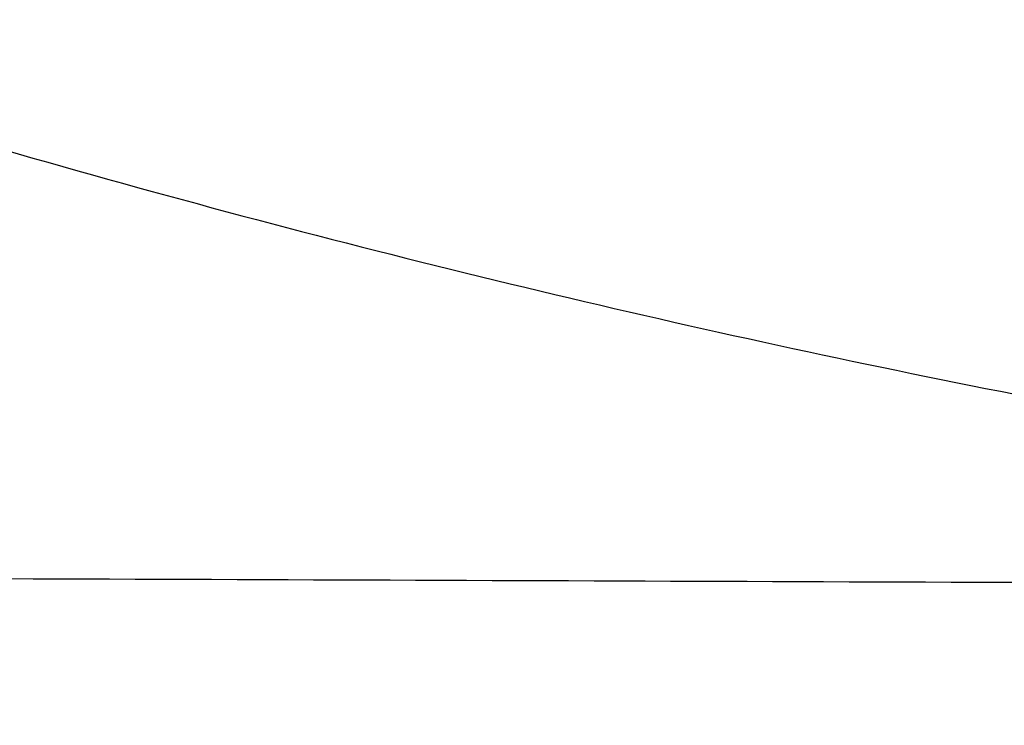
# Model space of a CAD drawing. Header units: millimetres. Extents: x -3693 to -2992, y -836 to -147.
# Tile 101 of 256: x -3596.09 to -3595.072, y -761.61 to -760.881. Entities that reach past the tile are written whole.
import ezdxf

# ---------------------------------------------------------------- set-up
doc = ezdxf.new("R2010")
doc.units = ezdxf.units.MM
doc.layers.add('Calque 06', color=7, linetype='Continuous', true_color=0x000000)

msp = doc.modelspace()

# ---------------------------------------------------------------- linework, layer by layer
at = {"layer": 'Calque 06'}
for points, weights in [([(-3604.2737, -751.2136, 1266.8889), (-3603.7606, -760.9544, 1263.1737), (-3593.4089, -761.4673, 1264.4118)], [1, 0.725392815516, 1]), ([(-3606.0202, -754.1795, 1281.4032), (-3605.9094, -764.9742, 1280.3177), (-3595.1197, -765.127, 1281.4462)], [1, 0.711954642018, 1]), ([(-3606.3491, -754.4525, 1284.576), (-3606.273, -765.3065, 1283.7677), (-3595.444, -765.427, 1284.8565)], [1, 0.710835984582, 1]), ([(-3606.6835, -754.662, 1287.9485), (-3606.6358, -765.5595, 1287.3771), (-3595.7741, -765.6541, 1288.4257)], [1, 0.70992242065, 1])]:
    msp.add_rational_spline(points, weights, degree=2, dxfattribs=at)
msp.add_open_spline([(-3577.6888, -761.5262, 1421.0486), (-3591.1761, -761.4766, 1421.0373), (-3604.6635, -761.427, 1421.026)], degree=2, dxfattribs=at)

doc.saveas('drawing.dxf')
